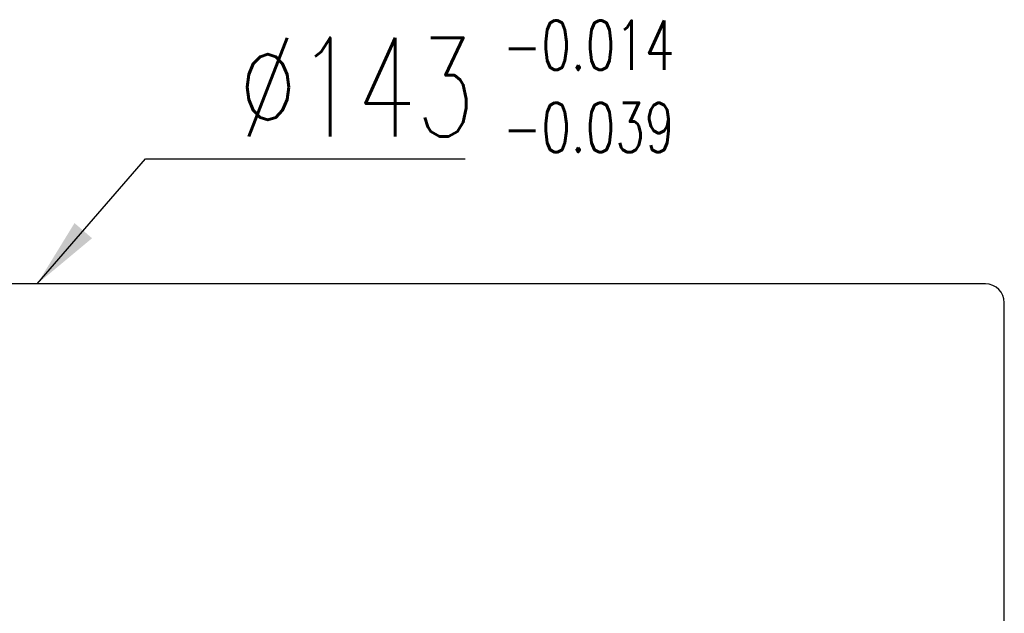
# Model space of a CAD drawing. Header units: inches. Extents: x 8 to 3755, y -1270 to 515.
# Tile 49 of 50: x 460 to 565, y 357 to 420. Entities that reach past the tile are written whole.
import ezdxf

# ---------------------------------------------------------------- set-up
doc = ezdxf.new("R2010")
doc.units = ezdxf.units.IN
doc.layers.add('DIM', color=4, linetype='Continuous')
doc.layers.add('OUT', color=3, linetype='Continuous')
doc.styles.add('DIM-7', font='SIMPLEX.shx', dxfattribs={"width": 0.7, "bigfont": 'chineset.shx'})
doc.dimstyles.new('CNS', dxfattribs={"dimtxt": 3.5, "dimasz": 2.5, "dimexe": 1, "dimexo": 1.5, "dimgap": 0.09, "dimtad": 0, "dimdsep": 46, "dimtxsty": 'DIM-7', "dimcen": 0.09, "dimclrd": 1, "dimclre": 1, "dimclrt": 4, "dimadec": 0, "dimazin": 0, "dimtfac": 1, "dimtix": 1, "dimtmove": 2, "dimatfit": 3, "dimfxl": 1, "dimtvp": 0.971429, "dimtolj": 1, "dimarcsym": 0})

msp = doc.modelspace()

# ---------------------------------------------------------------- linework, layer by layer
at = {"layer": 'OUT', "color": 0}
for p, q in [((563.178, 391.576), (422.178, 391.576)), ((565.178, 250.576), (565.178, 389.576))]:
    msp.add_line(p, q, dxfattribs=at)
msp.add_arc((563.178, 389.576), 2, 0, 90, dxfattribs=at)

# ---------------------------------------------------------------- texts
at = {"layer": 'DIM', "color": 0, "insert": (511.793, 419.617), "char_height": 5.25, "width": 58.88871, "attachment_point": 1, "style": 'DIM-7'}
msp.add_mtext('-0.014\\P-0.039', dxfattribs=at)
at = {"layer": 'DIM', "color": 0, "insert": (483.638, 407.289), "char_height": 10.5, "attachment_point": 7, "style": 'DIM-7'}
msp.add_mtext('\\A1;%%C143', dxfattribs=at)

# ---------------------------------------------------------------- leaders
at = {"layer": 'DIM', "color": 0, "annotation_type": 0, "has_hookline": 1, "hookline_direction": 0, "text_width": 24.15}
msp.add_leader([(462.218, 391.576), (473.738, 404.889), (481.238, 404.889)], dimstyle='CNS', override={"dimscale": 3, "dimgap": 0.8, "dimtad": 1, "dimclrd": 0, "dimclre": 0, "dimclrt": 0, "dimadec": 2, "dimazin": 2, "dimtm": 1e-09, "dimtfac": 0.6, "dimtmove": 1, "dimatfit": 0}, dxfattribs=at)

doc.saveas('drawing.dxf')
